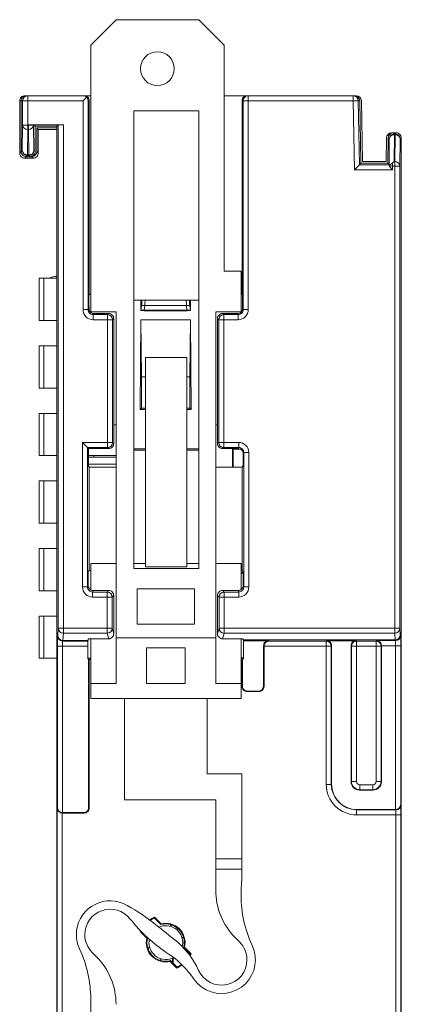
# Model space of a CAD drawing. Header units: millimetres. Extents: x 0 to 592, y -1 to 415.
# Tile 8 of 10: x 530 to 553, y 209 to 267. Entities that reach past the tile are written whole.
import ezdxf

# ---------------------------------------------------------------- set-up
doc = ezdxf.new("R2010")
doc.units = ezdxf.units.MM
doc.header["$MEASUREMENT"] = 0
doc.layers.add('Layer0000', color=7, linetype='Continuous', lineweight=20)

msp = doc.modelspace()

# ---------------------------------------------------------------- linework, layer by layer
at = {"layer": 'Layer0000'}
for p, q in [((534.621, 265.588), (536.121, 267.088)), ((536.121, 267.088), (541.021, 267.088)), ((541.021, 267.088), (542.521, 265.588)), ((534.621, 249.788), (534.621, 265.588)), ((542.521, 265.588), (542.521, 252.188)), ((530.714, 262.588), (530.801, 262.588)), ((530.801, 262.588), (530.889, 262.588)), ((530.889, 262.588), (534.164, 262.588)), ((530.889, 262.588), (530.889, 262.288)), ((534.164, 262.588), (534.233, 262.588)), ((534.164, 262.288), (534.376, 262.5)), ((534.233, 262.588), (534.621, 262.588)), ((542.521, 262.588), (543.883, 262.588)), ((543.883, 262.588), (543.951, 262.588)), ((543.951, 262.588), (544.026, 262.588)), ((543.951, 262.588), (543.951, 262.288)), ((544.026, 262.588), (545.571, 262.588)), ((545.571, 262.588), (550.163, 262.588)), ((550.163, 262.588), (550.251, 262.588)), ((550.163, 262.288), (550.163, 262.588)), ((550.251, 262.588), (550.351, 262.588)), ((530.414, 259.188), (530.414, 262.288)), ((530.414, 262.288), (530.501, 262.288)), ((530.501, 262.288), (530.501, 259.275)), ((530.589, 262.288), (530.501, 262.288)), ((530.589, 260.849), (530.589, 262.288)), ((530.589, 262.288), (530.889, 262.288)), ((530.889, 262.288), (534.164, 262.288)), ((530.889, 262.288), (530.889, 260.849)), ((534.164, 249.922), (534.164, 262.288)), ((534.464, 262.288), (534.464, 249.922)), ((534.464, 262.288), (534.533, 262.288)), ((534.533, 250.823), (534.533, 262.288)), ((543.583, 250.823), (543.583, 262.288)), ((543.651, 262.288), (543.583, 262.288)), ((543.651, 262.288), (543.951, 262.288)), ((543.651, 249.922), (543.651, 262.288)), ((543.951, 262.288), (544.026, 262.288)), ((543.951, 262.288), (543.951, 249.922)), ((544.026, 262.288), (545.571, 262.288)), ((545.571, 262.288), (550.163, 262.288)), ((550.463, 262.293), (550.163, 262.288)), ((550.234, 258.2), (550.163, 262.288)), ((550.551, 262.293), (550.463, 262.293)), ((550.463, 262.293), (550.529, 258.5)), ((550.616, 258.588), (550.551, 262.293)), ((550.714, 258.688), (550.651, 262.293)), ((537.171, 261.688), (537.171, 234.588)), ((541.021, 261.688), (537.171, 261.688)), ((541.021, 234.588), (541.021, 261.688)), ((530.567, 259.342), (530.589, 260.849)), ((530.589, 260.849), (530.889, 260.849)), ((530.938, 260.849), (530.889, 260.849)), ((530.889, 260.849), (530.889, 260.591)), ((533.002, 260.866), (530.938, 260.866)), ((530.938, 260.849), (530.938, 260.866)), ((530.938, 260.591), (530.938, 260.849)), ((531.238, 260.849), (530.938, 260.849)), ((531.327, 260.775), (531.238, 260.864)), ((531.238, 260.864), (531.238, 260.849)), ((531.238, 260.849), (531.261, 259.342)), ((531.327, 259.275), (531.327, 260.775)), ((531.327, 260.775), (532.614, 260.775)), ((531.427, 259.275), (531.427, 260.675)), ((531.427, 260.675), (532.614, 260.675)), ((531.427, 260.675), (531.514, 260.588)), ((532.614, 260.775), (532.702, 260.864)), ((532.614, 260.775), (532.614, 163.401)), ((532.702, 260.864), (532.702, 231.053)), ((533.002, 260.866), (533.002, 231.053)), ((530.889, 260.591), (530.867, 259.084)), ((530.889, 260.591), (530.938, 260.591)), ((530.961, 259.084), (530.938, 260.591)), ((531.514, 260.588), (532.614, 260.588)), ((531.514, 260.588), (531.514, 259.188)), ((552.138, 260.09), (552.114, 258.688)), ((552.238, 260.09), (552.212, 258.588)), ((552.302, 260.025), (552.238, 260.09)), ((552.714, 260.385), (552.438, 260.385)), ((552.714, 260.385), (552.538, 260.385)), ((552.538, 260.385), (552.602, 260.32)), ((552.602, 260.278), (552.598, 258.682)), ((552.602, 260.32), (552.649, 260.32)), ((552.602, 260.32), (552.602, 260.278)), ((552.649, 260.278), (552.602, 260.278)), ((552.626, 258.682), (552.649, 260.278)), ((552.649, 260.32), (552.714, 260.385)), ((552.649, 260.278), (552.649, 260.32)), ((552.949, 260.02), (553.014, 260.085)), ((553.014, 164.088), (553.014, 260.085)), ((553.014, 253.781), (553.014, 260.085)), ((552.298, 258.501), (552.302, 260.025)), ((552.926, 258.424), (552.949, 260.02)), ((530.414, 259.188), (530.501, 259.275)), ((530.501, 259.275), (530.567, 259.342)), ((530.714, 258.888), (530.801, 258.975)), ((531.214, 258.888), (530.714, 258.888)), ((530.867, 259.042), (530.801, 258.975)), ((530.801, 258.975), (531.027, 258.975)), ((530.867, 259.084), (530.961, 259.084)), ((530.867, 259.084), (530.867, 259.042)), ((530.961, 259.042), (530.867, 259.042)), ((530.961, 259.042), (530.961, 259.084)), ((531.027, 258.975), (530.961, 259.042)), ((531.027, 258.975), (531.127, 258.975)), ((531.214, 258.888), (531.127, 258.975)), ((531.261, 259.342), (531.327, 259.275)), ((531.427, 259.275), (531.514, 259.188)), ((550.529, 258.5), (550.234, 258.2)), ((550.529, 258.5), (550.616, 258.588)), ((550.529, 258.5), (552.305, 258.5)), ((552.212, 258.588), (550.616, 258.588)), ((552.114, 258.688), (550.714, 258.688)), ((552.298, 258.501), (552.212, 258.588)), ((552.305, 258.5), (552.298, 258.501)), ((552.494, 258.2), (552.31, 258.386)), ((552.326, 258.427), (552.498, 258.424)), ((552.498, 258.424), (552.494, 258.2)), ((552.498, 258.616), (552.498, 258.424)), ((552.626, 258.424), (552.498, 258.424)), ((552.598, 258.682), (552.626, 258.682)), ((552.626, 258.424), (552.626, 258.682)), ((552.626, 231.053), (552.626, 258.424)), ((552.926, 258.424), (552.626, 258.424)), ((552.926, 231.053), (552.926, 258.424)), ((552.494, 258.2), (550.234, 258.2)), ((532.614, 256.888), (532.614, 253.328)), ((542.521, 252.188), (543.521, 252.188)), ((543.521, 249.788), (543.521, 252.188)), ((531.559, 251.773), (531.559, 249.273)), ((531.559, 251.773), (531.84, 251.773)), ((531.84, 251.773), (532.614, 251.773)), ((531.84, 249.273), (531.84, 251.773)), ((534.515, 250.806), (534.533, 250.823)), ((534.515, 250.806), (534.515, 250.106)), ((534.533, 250.823), (534.621, 250.823)), ((543.521, 250.823), (543.583, 250.823)), ((543.583, 250.823), (543.617, 250.788)), ((543.618, 249.988), (543.617, 250.788)), ((541.021, 250.488), (537.171, 250.488)), ((537.589, 249.858), (537.593, 250.488)), ((537.63, 250.163), (537.593, 249.889)), ((537.63, 250.163), (537.83, 250.162)), ((537.83, 250.162), (537.793, 249.888)), ((537.83, 250.162), (540.285, 250.162)), ((540.285, 250.162), (540.485, 250.163)), ((540.322, 249.888), (540.285, 250.162)), ((540.522, 249.889), (540.485, 250.163)), ((540.522, 250.488), (540.526, 249.858)), ((534.164, 249.922), (534.464, 249.922)), ((534.464, 249.922), (534.498, 249.988)), ((534.515, 250.106), (534.498, 250.088)), ((534.533, 250.088), (534.498, 250.088)), ((534.498, 250.088), (534.498, 249.988)), ((534.515, 250.106), (534.533, 250.088)), ((534.533, 249.848), (534.533, 250.088)), ((534.621, 249.746), (534.621, 249.788)), ((534.621, 249.788), (536.121, 249.788)), ((534.798, 249.688), (534.764, 249.621)), ((534.764, 249.322), (534.764, 249.621)), ((534.764, 249.621), (535.616, 249.621)), ((535.683, 249.688), (534.798, 249.688)), ((535.683, 249.688), (535.616, 249.621)), ((535.616, 249.322), (535.616, 249.621)), ((536.121, 230.488), (536.121, 249.788)), ((537.589, 249.867), (537.789, 249.866)), ((537.589, 249.858), (537.589, 249.867)), ((537.789, 249.857), (537.589, 249.858)), ((537.593, 249.889), (537.793, 249.888)), ((537.789, 249.857), (537.789, 249.866)), ((537.789, 249.866), (540.326, 249.866)), ((540.326, 249.857), (537.789, 249.857)), ((537.793, 249.888), (540.322, 249.888)), ((540.522, 249.889), (540.322, 249.888)), ((540.326, 249.866), (540.526, 249.867)), ((540.326, 249.857), (540.326, 249.866)), ((540.526, 249.858), (540.326, 249.857)), ((540.526, 249.858), (540.526, 249.867)), ((542.021, 230.488), (542.021, 249.788)), ((542.021, 249.788), (543.521, 249.788)), ((543.318, 249.688), (542.432, 249.688)), ((542.499, 249.621), (542.432, 249.688)), ((542.499, 249.621), (542.499, 249.322)), ((542.499, 249.621), (543.351, 249.621)), ((543.351, 249.621), (543.318, 249.688)), ((543.351, 249.621), (543.351, 249.322)), ((543.521, 249.788), (543.521, 249.767)), ((543.651, 249.922), (543.617, 249.988)), ((543.651, 249.922), (543.951, 249.922)), ((531.84, 249.273), (531.559, 249.273)), ((532.614, 249.273), (531.84, 249.273)), ((535.616, 249.322), (534.764, 249.322)), ((535.616, 249.322), (535.916, 249.322)), ((535.616, 242.055), (535.616, 249.322)), ((535.983, 249.388), (535.916, 249.322)), ((535.916, 249.322), (535.916, 242.055)), ((535.983, 241.988), (535.983, 249.388)), ((537.585, 249.315), (537.553, 244.011)), ((540.53, 249.315), (537.585, 249.315)), ((537.585, 249.315), (537.633, 245.945)), ((540.483, 245.945), (540.53, 249.315)), ((540.562, 244.011), (540.53, 249.315)), ((542.133, 249.388), (542.133, 241.988)), ((542.199, 249.322), (542.133, 249.388)), ((542.199, 249.322), (542.499, 249.322)), ((542.199, 242.055), (542.199, 249.322)), ((543.351, 249.322), (542.499, 249.322)), ((542.499, 249.322), (542.499, 242.055)), ((531.559, 247.773), (531.559, 245.273)), ((531.559, 247.773), (531.84, 247.773)), ((531.84, 247.773), (532.614, 247.773)), ((531.84, 245.273), (531.84, 247.773)), ((537.871, 247.088), (540.321, 247.088)), ((537.871, 247.088), (537.871, 234.686)), ((540.321, 247.088), (540.321, 234.686)), ((537.871, 245.945), (537.633, 245.945)), ((537.633, 245.945), (537.633, 244.09)), ((540.483, 245.945), (540.321, 245.945)), ((540.483, 244.09), (540.483, 245.945)), ((531.84, 245.273), (531.559, 245.273)), ((532.614, 245.273), (531.84, 245.273)), ((531.559, 243.773), (531.559, 241.273)), ((531.559, 243.773), (531.84, 243.773)), ((531.84, 243.773), (532.614, 243.773)), ((531.84, 241.273), (531.84, 243.773)), ((537.553, 244.011), (537.633, 244.09)), ((537.554, 244.011), (537.871, 244.011)), ((537.633, 244.09), (537.871, 244.09)), ((540.321, 244.09), (540.483, 244.09)), ((540.321, 244.011), (540.561, 244.011)), ((540.562, 244.011), (540.483, 244.09)), ((536.121, 243.088), (535.983, 243.088)), ((542.133, 243.088), (542.021, 243.088)), ((534.433, 241.755), (534.133, 242.055)), ((535.616, 242.055), (534.133, 242.055)), ((534.133, 242.055), (534.133, 233.497)), ((535.616, 241.755), (535.616, 242.055)), ((535.616, 242.055), (535.916, 242.055)), ((535.983, 241.988), (535.916, 242.055)), ((542.199, 242.055), (542.133, 241.988)), ((542.199, 242.055), (542.499, 242.055)), ((542.499, 241.755), (542.499, 242.055)), ((542.499, 242.055), (543.382, 242.055)), ((543.382, 241.755), (543.382, 242.055)), ((534.433, 241.755), (534.46, 241.688)), ((534.433, 233.497), (534.433, 241.755)), ((534.433, 241.755), (535.616, 241.755)), ((534.46, 241.688), (534.533, 241.688)), ((534.46, 241.688), (534.492, 241.648)), ((534.533, 241.688), (534.492, 241.648)), ((534.492, 241.648), (534.492, 240.648)), ((534.533, 241.688), (535.683, 241.688)), ((535.616, 241.755), (535.683, 241.688)), ((537.871, 241.681), (537.171, 241.681)), ((537.171, 241.597), (537.871, 241.597)), ((541.021, 241.681), (540.321, 241.681)), ((540.321, 241.597), (541.021, 241.597)), ((542.499, 241.755), (542.432, 241.688)), ((542.432, 241.688), (543.355, 241.688)), ((543.382, 241.755), (542.499, 241.755)), ((543.014, 240.597), (543.014, 241.688)), ((543.064, 240.597), (543.064, 241.649)), ((543.064, 241.649), (543.504, 241.649)), ((543.355, 241.688), (543.382, 241.755)), ((543.655, 241.388), (543.682, 241.455)), ((543.682, 241.455), (543.982, 241.455)), ((543.682, 233.497), (543.682, 241.455)), ((543.982, 241.455), (543.982, 233.497)), ((531.84, 241.273), (531.559, 241.273)), ((532.614, 241.273), (531.84, 241.273)), ((536.114, 241.273), (534.492, 241.273)), ((536.114, 241.173), (534.492, 241.173)), ((534.814, 241.273), (534.814, 241.173)), ((543.655, 241.388), (543.655, 240.688)), ((536.114, 240.773), (534.492, 240.773)), ((534.533, 240.597), (534.492, 240.648)), ((534.533, 234.467), (534.533, 240.597)), ((534.533, 240.597), (536.121, 240.597)), ((542.021, 240.597), (543.583, 240.597)), ((543.655, 240.688), (543.583, 240.597)), ((543.583, 240.597), (543.583, 234.467)), ((531.559, 239.773), (531.559, 237.273)), ((531.559, 239.773), (531.84, 239.773)), ((531.84, 239.773), (532.614, 239.773)), ((531.84, 237.273), (531.84, 239.773)), ((531.84, 237.273), (531.559, 237.273)), ((532.614, 237.273), (531.84, 237.273)), ((531.559, 235.773), (531.559, 233.273)), ((531.559, 235.773), (531.84, 235.773)), ((531.84, 235.773), (532.614, 235.773)), ((531.84, 233.273), (531.84, 235.773)), ((534.47, 234.388), (534.498, 234.423)), ((534.498, 234.423), (534.533, 234.467)), ((534.621, 234.467), (534.533, 234.467)), ((534.621, 234.888), (536.121, 234.888)), ((534.621, 233.328), (534.621, 234.888)), ((537.171, 234.888), (537.871, 234.888)), ((537.171, 234.588), (541.021, 234.588)), ((537.871, 234.686), (540.321, 234.686)), ((540.321, 234.888), (541.021, 234.888)), ((542.021, 234.888), (543.521, 234.888)), ((543.521, 233.345), (543.521, 234.888)), ((543.583, 234.467), (543.521, 234.467)), ((543.645, 234.388), (543.583, 234.467)), ((534.467, 234.388), (534.47, 233.588)), ((543.645, 234.344), (543.521, 234.344)), ((543.521, 234.309), (543.645, 234.309)), ((543.645, 233.588), (543.645, 234.388)), ((531.84, 233.273), (531.559, 233.273)), ((532.614, 233.273), (531.84, 233.273)), ((534.133, 233.497), (534.433, 233.497)), ((534.433, 233.497), (534.47, 233.588)), ((534.77, 233.288), (534.733, 233.197)), ((534.77, 233.288), (535.683, 233.288)), ((535.683, 233.288), (535.592, 233.197)), ((537.371, 231.288), (537.371, 233.388)), ((537.371, 233.388), (540.771, 233.388)), ((540.771, 233.388), (540.771, 231.288)), ((543.346, 233.288), (542.432, 233.288)), ((542.432, 233.288), (542.524, 233.197)), ((543.382, 233.197), (543.346, 233.288)), ((543.682, 233.497), (543.645, 233.588)), ((543.682, 233.497), (543.982, 233.497)), ((534.733, 232.897), (534.733, 233.197)), ((534.733, 233.197), (535.592, 233.197)), ((535.592, 232.897), (534.733, 232.897)), ((535.592, 232.897), (535.592, 233.197)), ((535.592, 232.897), (535.891, 232.897)), ((535.592, 231.053), (535.592, 232.897)), ((535.891, 232.897), (535.983, 232.988)), ((535.891, 232.897), (535.891, 231.053)), ((535.983, 232.988), (535.983, 230.727)), ((542.133, 232.988), (542.133, 230.727)), ((542.133, 232.988), (542.224, 232.897)), ((542.224, 232.897), (542.524, 232.897)), ((542.224, 231.053), (542.224, 232.897)), ((542.524, 233.197), (542.524, 232.897)), ((542.524, 233.197), (543.382, 233.197)), ((543.382, 232.897), (542.524, 232.897)), ((542.524, 232.897), (542.524, 231.053)), ((543.382, 233.197), (543.382, 232.897)), ((531.559, 231.773), (531.559, 229.273)), ((531.559, 231.773), (531.84, 231.773)), ((531.84, 231.773), (532.614, 231.773)), ((531.84, 229.273), (531.84, 231.773)), ((532.702, 231.053), (532.672, 230.628)), ((532.702, 231.053), (533.002, 231.053)), ((533.002, 231.053), (535.592, 231.053)), ((533.002, 231.053), (533.002, 230.755)), ((535.592, 231.053), (535.891, 231.053)), ((535.592, 230.755), (535.592, 231.053)), ((535.891, 231.053), (535.983, 230.727)), ((540.771, 231.288), (537.371, 231.288)), ((542.133, 230.727), (542.224, 231.053)), ((542.224, 231.053), (542.524, 231.053)), ((552.626, 231.053), (542.524, 231.053)), ((542.524, 231.053), (542.524, 230.755)), ((552.626, 230.755), (552.626, 231.053)), ((552.926, 231.053), (552.626, 231.053)), ((552.953, 230.657), (552.926, 231.053)), ((532.672, 230.628), (532.655, 230.593)), ((532.973, 230.329), (532.955, 230.293)), ((533.002, 230.755), (532.972, 230.329)), ((532.973, 230.329), (534.46, 230.329)), ((535.592, 230.755), (533.002, 230.755)), ((534.46, 230.329), (534.443, 230.293)), ((534.467, 230.426), (534.46, 230.329)), ((535.684, 230.426), (534.467, 230.426)), ((534.621, 227.788), (534.621, 230.426)), ((535.684, 230.426), (535.592, 230.755)), ((536.121, 227.788), (536.121, 230.488)), ((536.121, 230.488), (542.021, 230.488)), ((542.021, 230.488), (542.021, 227.788)), ((542.431, 230.426), (542.524, 230.755)), ((543.645, 230.426), (542.431, 230.426)), ((542.524, 230.755), (545.571, 230.755)), ((543.521, 227.788), (543.521, 230.426)), ((543.65, 230.357), (543.645, 230.426)), ((543.672, 230.313), (543.65, 230.357)), ((552.653, 230.357), (543.65, 230.357)), ((545.158, 230.313), (543.672, 230.313)), ((543.672, 230.313), (543.672, 229.234)), ((545.177, 230.293), (545.158, 230.313)), ((545.571, 230.755), (552.626, 230.755)), ((548.588, 230.313), (548.569, 230.293)), ((550.339, 230.313), (548.588, 230.313)), ((550.359, 230.293), (550.339, 230.313)), ((551.544, 230.318), (551.519, 230.293)), ((552.673, 230.318), (551.544, 230.318)), ((552.654, 230.357), (552.626, 230.755)), ((552.673, 230.318), (552.653, 230.357)), ((552.973, 230.618), (552.953, 230.657)), ((532.65, 229.993), (532.65, 220.425)), ((532.65, 229.993), (532.95, 229.993)), ((534.44, 229.993), (532.95, 229.993)), ((532.95, 229.993), (532.95, 220.13)), ((532.955, 230.293), (534.443, 230.293)), ((534.44, 229.993), (534.44, 229.234)), ((537.921, 227.788), (537.921, 229.888)), ((537.921, 229.888), (540.221, 229.888)), ((540.221, 229.888), (540.221, 227.788)), ((544.858, 227.63), (544.858, 230.013)), ((544.858, 230.013), (544.883, 229.992)), ((544.883, 229.992), (548.569, 229.993)), ((544.883, 227.606), (544.883, 229.992)), ((548.569, 230.293), (545.177, 230.293)), ((548.569, 230.293), (548.569, 229.993)), ((548.569, 229.993), (548.869, 229.993)), ((548.569, 229.993), (548.569, 221.793)), ((548.869, 229.993), (548.888, 230.013)), ((548.869, 229.993), (548.869, 221.793)), ((548.888, 230.013), (548.888, 221.812)), ((550.039, 221.964), (550.039, 230.013)), ((550.039, 230.013), (550.059, 229.993)), ((550.059, 221.983), (550.059, 229.993)), ((550.059, 229.993), (550.359, 229.993)), ((550.359, 230.293), (551.519, 230.293)), ((550.359, 230.293), (550.359, 229.993)), ((550.359, 229.993), (550.359, 221.983)), ((551.519, 229.993), (550.359, 229.993)), ((551.519, 230.293), (551.519, 229.993)), ((551.519, 221.983), (551.519, 229.993)), ((551.519, 229.993), (551.819, 229.993)), ((551.819, 229.993), (551.838, 230.015)), ((551.819, 229.993), (551.819, 221.983)), ((552.678, 230.018), (551.838, 230.015)), ((551.838, 230.015), (551.838, 221.964)), ((552.678, 220.313), (552.678, 230.018)), ((552.978, 230.018), (552.678, 230.018)), ((552.978, 220.607), (552.978, 230.018)), ((531.84, 229.273), (531.559, 229.273)), ((532.614, 229.273), (531.84, 229.273)), ((534.44, 229.273), (534.621, 229.273)), ((534.44, 229.234), (534.496, 229.234)), ((534.496, 220.43), (534.496, 229.234)), ((534.496, 229.234), (534.533, 229.21)), ((534.533, 229.21), (534.621, 229.21)), ((534.533, 220.406), (534.533, 229.21)), ((543.521, 229.306), (543.672, 229.306)), ((543.521, 229.21), (543.583, 229.21)), ((543.602, 229.234), (543.583, 229.21)), ((543.583, 229.21), (543.583, 227.606)), ((543.672, 229.234), (543.602, 229.234)), ((543.602, 229.234), (543.602, 227.63)), ((532.614, 227.718), (532.614, 168.288)), ((534.621, 226.888), (534.621, 227.788)), ((534.621, 227.788), (536.121, 227.788)), ((540.221, 227.788), (537.921, 227.788)), ((542.021, 227.788), (543.521, 227.788)), ((543.521, 227.788), (543.521, 226.888)), ((543.583, 227.606), (543.602, 227.63)), ((544.883, 227.606), (544.858, 227.63)), ((534.621, 226.888), (543.521, 226.888)), ((536.621, 226.888), (536.621, 220.888)), ((541.521, 222.438), (541.521, 226.888)), ((543.902, 227.33), (543.883, 227.306)), ((543.883, 227.306), (544.583, 227.306)), ((543.902, 227.33), (544.558, 227.33)), ((544.583, 227.306), (544.558, 227.33)), ((553.014, 164.088), (553.014, 227.295)), ((543.571, 222.438), (541.521, 222.438)), ((543.571, 217.388), (543.571, 222.438)), ((548.569, 221.793), (548.869, 221.793)), ((548.888, 221.812), (548.869, 221.793)), ((550.039, 221.964), (550.059, 221.983)), ((550.059, 221.983), (550.359, 221.983)), ((550.559, 221.783), (551.319, 221.783)), ((550.559, 221.783), (550.559, 221.483)), ((551.319, 221.783), (551.319, 221.483)), ((551.519, 221.983), (551.819, 221.983)), ((551.838, 221.964), (551.819, 221.983)), ((550.539, 221.464), (550.559, 221.483)), ((551.338, 221.464), (550.539, 221.464)), ((551.319, 221.483), (550.559, 221.483)), ((551.338, 221.464), (551.319, 221.483)), ((532.65, 220.425), (532.638, 220.4)), ((532.638, 220.4), (532.638, 204.593)), ((534.533, 220.406), (534.496, 220.43)), ((536.621, 220.888), (542.021, 220.888)), ((542.021, 220.888), (542.021, 217.388)), ((552.985, 220.593), (552.978, 220.607)), ((532.937, 204.888), (532.937, 220.106)), ((532.952, 220.13), (532.94, 220.106)), ((532.94, 220.106), (534.233, 220.106)), ((532.952, 220.13), (534.196, 220.13)), ((534.196, 220.13), (534.233, 220.106)), ((550.369, 220.293), (550.388, 220.313)), ((550.369, 219.993), (550.369, 220.293)), ((552.685, 220.293), (550.369, 220.293)), ((550.369, 219.993), (552.69, 219.993)), ((550.388, 220.313), (552.676, 220.313)), ((552.685, 220.293), (552.676, 220.313)), ((552.99, 219.993), (552.69, 219.993)), ((552.69, 219.993), (552.69, 205.183)), ((552.99, 205.183), (552.99, 219.993)), ((542.021, 217.388), (543.571, 217.388)), ((542.021, 216.788), (542.021, 217.388)), ((543.571, 216.788), (543.571, 217.388)), ((542.021, 216.788), (543.571, 216.788)), ((542.021, 215.545), (542.021, 216.788)), ((543.571, 216.788), (543.571, 216.418)), ((538.394, 213.943), (538.385, 213.893)), ((538.774, 213.504), (538.385, 213.893)), ((538.787, 213.551), (538.394, 213.943)), ((538.787, 213.551), (538.774, 213.504)), ((539.411, 213.483), (539.33, 213.402)), ((537.596, 213.107), (537.55, 213.099)), ((537.55, 213.099), (537.943, 212.706)), ((537.943, 212.706), (537.989, 212.719)), ((540.111, 212.769), (540.037, 212.694)), ((543.192, 212.717), (543.435, 212.474)), ((534.949, 211.61), (534.707, 211.852)), ((538.105, 212.177), (538.01, 212.082)), ((540.172, 212.165), (540.126, 212.153)), ((540.515, 211.763), (540.126, 212.153)), ((540.565, 211.772), (540.172, 212.165)), ((540.214, 212.013), (540.214, 212.065)), ((540.565, 211.772), (540.515, 211.763)), ((538.812, 211.47), (538.724, 211.382)), ((539.328, 211.321), (539.341, 211.367)), ((539.328, 211.321), (539.721, 210.928)), ((539.341, 211.367), (539.73, 210.978)), ((539.469, 211.518), (539.469, 211.239)), ((539.504, 211.204), (539.504, 211.534)), ((539.721, 210.928), (539.73, 210.978)), ((534.621, 209.09), (534.621, 207.538))]:
    msp.add_line(p, q, dxfattribs=at)
for centre, radius, start, end in [((538.571, 264.188), 1, 0, 180), ((538.571, 264.188), 1, 180, 0), ((530.714, 262.288), 0.3, 89.99983, 179.99983), ((530.801, 262.288), 0.3, 89.99891, 179.99891), ((530.889, 262.288), 0.3, 90.00109, 180.00109), ((534.188, 262.346), 0.244, 39.32265, 95.58888), ((534.234, 262.289), 0.299, 359.75177, 90.25689), ((534.159, 262.283), 0.305, 0.93133, 44.56756), ((543.881, 262.289), 0.299, 89.74304, 180.24828), ((543.949, 262.29), 0.299, 89.74817, 180.26511), ((550.163, 262.288), 0.3, 0.99885, 89.99893), ((550.251, 262.288), 0.3, 1.00059, 90.00107), ((550.351, 262.288), 0.3, 0.99951, 90), ((530.871, 260.873), 0.283, 184.97588, 273.71308), ((531.013, 252.093), 8.773, 88.5247, 90.48399), ((530.957, 260.873), 0.283, 266.28692, 355.02412), ((532.928, 252.093), 8.773, 89.51601, 91.4753), ((552.438, 260.085), 0.3, 90, 179), ((552.538, 260.085), 0.3, 89.99927, 179.00122), ((552.602, 260.02), 0.3, 90.00502, 178.99498), ((552.583, 259.996), 0.282, 86.05215, 174.1065), ((552.649, 260.02), 0.3, 0.00513, 89.99487), ((552.667, 259.995), 0.283, 4.97588, 93.71308), ((552.714, 260.085), 0.3, 359.99923, 90.00082), ((552.714, 260.085), 0.3, 0, 90), ((530.714, 259.188), 0.3, 179.99953, 270.00012), ((530.801, 259.275), 0.3, 179.99923, 270.00077), ((530.867, 259.342), 0.3, 180.00513, 269.99487), ((530.849, 259.366), 0.283, 184.97588, 273.71308), ((530.961, 259.342), 0.3, 270.00513, 359.99487), ((530.979, 259.366), 0.283, 266.28692, 355.02412), ((531.027, 259.275), 0.3, 269.99923, 0.00104), ((531.127, 259.275), 0.3, 270.00065, 359.99935), ((531.214, 259.188), 0.3, 269.99988, 0.0003), ((552.181, 258.437), 0.139, 338.64109, 26.77246), ((552.567, 258.31), 0.268, 154.05963, 163.45125), ((552.815, 258.156), 0.559, 124.5992, 150.97434), ((552.861, 258.173), 0.573, 117.3672, 129.36877), ((552.644, 258.4), 0.283, 4.97588, 93.71308), ((532.614, 250.888), 1, 90.00002, 117.74832), ((533.452, 250.579), 4.199, 354.30829, 358.75626), ((539.705, 250.249), 1.876, 172.6687, 182.66144), ((538.291, 250.241), 1.995, 357.73637, 7.13267), ((544.666, 250.579), 4.202, 181.24191, 185.68656), ((534.764, 249.921), 0.6, 179.98076, 269.99305), ((534.764, 249.921), 0.3, 179.90746, 270.01399), ((534.798, 249.988), 0.3, 179.99753, 207.90835), ((534.798, 249.988), 0.3, 207.90637, 270.00091), ((535.616, 249.321), 0.3, 0.08204, 89.91796), ((535.683, 249.388), 0.3, 359.98771, 90.01162), ((537.653, 249.869), 0.0634, 161.16219, 181.87559), ((537.853, 249.868), 0.0639, 161.23945, 181.81248), ((540.254, 249.866), 0.0722, 359.43759, 17.55867), ((540.462, 249.869), 0.0635, 358.12481, 18.8219), ((542.432, 249.388), 0.3, 89.98766, 180.01229), ((542.5, 249.321), 0.3, 90.08204, 179.91796), ((543.318, 249.988), 0.3, 270.0069, 0.01896), ((543.351, 249.921), 0.3, 269.98601, 0.09254), ((543.351, 249.921), 0.6, 270.00695, 0.01924), ((535.616, 242.055), 0.3, 270.08204, 359.91796), ((535.683, 241.988), 0.3, 269.98771, 0.01162), ((542.432, 241.988), 0.3, 179.98771, 270.01229), ((542.5, 242.055), 0.3, 180.08204, 269.91796), ((543.382, 241.455), 0.6, 359.98042, 89.99025), ((543.355, 241.388), 0.3, 359.98042, 89.99025), ((543.382, 241.455), 0.3, 359.91342, 89.99862), ((534.733, 233.497), 0.6, 179.98042, 269.99025), ((534.733, 233.497), 0.3, 179.91342, 269.99862), ((534.77, 233.588), 0.3, 179.98042, 269.99025), ((535.683, 232.988), 0.3, 359.98771, 90.01162), ((542.432, 232.988), 0.3, 89.98771, 180.01229), ((543.345, 233.588), 0.3, 270.00975, 0.01958), ((543.382, 233.497), 0.3, 270.00138, 0.08663), ((543.382, 233.497), 0.6, 270.00975, 0.0196), ((535.591, 232.897), 0.3, 0.08204, 89.91796), ((542.524, 232.897), 0.3, 90.08204, 179.91796), ((533.001, 231.055), 0.299, 180.29475, 270.14723), ((535.591, 231.056), 0.3, 270.08728, 359.50347), ((542.524, 231.056), 0.3, 180.49653, 269.9128), ((552.627, 231.055), 0.299, 269.85277, 359.70525), ((550.561, 230.14), 17.912, 178.54907, 180.46823), ((532.955, 230.593), 0.3, 180.01354, 269.99301), ((532.972, 230.628), 0.299, 179.90185, 270.13171), ((535.683, 230.725), 0.3, 270.16175, 0.24749), ((542.432, 230.725), 0.3, 179.7525, 269.83825), ((545.158, 230.013), 0.3, 89.99631, 180.00369), ((548.588, 230.013), 0.3, 359.99938, 90.00062), ((550.339, 230.013), 0.3, 90, 180.00055), ((551.535, 230.014), 0.304, 0.193, 88.32447), ((552.653, 230.657), 0.3, 269.98497, 359.92824), ((552.673, 230.618), 0.3, 270.00699, 359.98646), ((543.467, 230.01), 9.211, 0.04957, 1.91569), ((535.068, 230.164), 17.911, 359.53175, 1.45095), ((542.161, 229.985), 9.211, 178.08431, 179.95043), ((543.391, 230.067), 8.951, 178.54858, 180.46872), ((545.186, 229.99), 0.304, 91.67377, 179.59007), ((548.569, 229.993), 0.3, 0.02052, 89.97948), ((550.359, 229.993), 0.3, 90.02052, 179.97948), ((551.519, 229.993), 0.3, 0.02052, 89.97948), ((543.883, 227.606), 0.3, 179.99204, 270.00176), ((543.902, 227.63), 0.3, 179.99597, 270.00176), ((544.558, 227.63), 0.3, 270.00052, 359.99948), ((544.583, 227.605), 0.3, 269.99638, 0.00362), ((550.369, 221.793), 1.8, 179.99693, 270.00307), ((550.418, 221.842), 1.549, 181.80908, 268.19092), ((550.388, 221.812), 1.5, 179.99704, 270.00296), ((550.539, 221.964), 0.5, 179.99657, 270.00343), ((550.575, 221.999), 0.516, 181.80908, 268.19092), ((550.559, 221.983), 0.2, 180, 270), ((551.319, 221.983), 0.2, 270, 0), ((551.303, 221.999), 0.516, 271.80908, 358.19092), ((551.338, 221.964), 0.5, 269.99657, 0.00343), ((532.938, 220.406), 0.301, 181.09023, 269.90973), ((532.95, 220.431), 0.301, 181.09023, 269.90973), ((534.196, 220.43), 0.3, 269.98912, 359.99916), ((534.233, 220.405), 0.3, 269.98912, 0.01661), ((552.678, 220.613), 0.301, 269.84922, 358.90738), ((552.685, 220.593), 0.3, 270.00699, 359.98646), ((535.085, 220.14), 17.906, 359.53147, 1.45122), ((543.479, 219.985), 9.211, 0.04957, 1.91569), ((536.571, 216.418), 7, 355.15618, 360), ((550.521, 215.236), 7, 175.15618, 180), ((546.021, 215.545), 4, 180, 225), ((550.521, 215.236), 7, 180, 205.12025), ((535.77, 212.911), 2, 67.27931, 180), ((532.06, 205.816), 10, 51.15953, 63.37026), ((535.77, 212.911), 1.5, 38.6816, 180), ((544.747, 220.098), 10, 218.6816, 236.71722), ((539.058, 212.436), 1.647, 113.74362, 125.24844), ((539.058, 212.436), 1.605, 114.76436, 124.77804), ((601.047, 291.495), 100, 231.15953, 232.04268), ((539.071, 212.436), 1, 0, 114.53383), ((539.058, 212.436), 1.105, 345.1562, 104.8438), ((539.058, 212.436), 1.147, 346.36969, 103.63031), ((535.77, 212.911), 2, 180, 205.12092), ((535.77, 212.911), 1.5, 180, 224.87451), ((539.058, 212.436), 1.647, 154.78744, 156.25638), ((539.058, 212.436), 1.147, 166.36969, 283.63031), ((539.058, 212.436), 1.105, 165.1562, 284.8438), ((539.071, 212.436), 1, 168.5008, 180.00001), ((539.071, 212.436), 1, 180.00001, 297.34215), ((536.464, 208.706), 5, 24.64154, 52.04268), ((539.071, 212.436), 1, 346.24645, 0), ((542.372, 211.416), 1.5, 0, 44.87451), ((542.372, 211.416), 2, 0, 25.12025), ((527.621, 209.09), 7, 0, 25.12092), ((536.515, 207.559), 5, 38.72749, 56.71722), ((539.058, 212.436), 1.605, 332.21217, 335.23564), ((539.058, 212.436), 1.647, 331.50664, 336.25638), ((532.121, 208.781), 4, 0, 45), ((539.058, 212.436), 1.647, 293.74362, 306.40061), ((539.058, 212.436), 1.605, 294.76436, 306.1607), ((542.372, 211.416), 2, 215.59818, 0), ((542.372, 211.416), 1.5, 204.64154, 0), ((532.615, 204.43), 10, 35.59818, 38.72749)]:
    msp.add_arc(centre, radius, start, end, dxfattribs=at)

doc.saveas('drawing.dxf')
